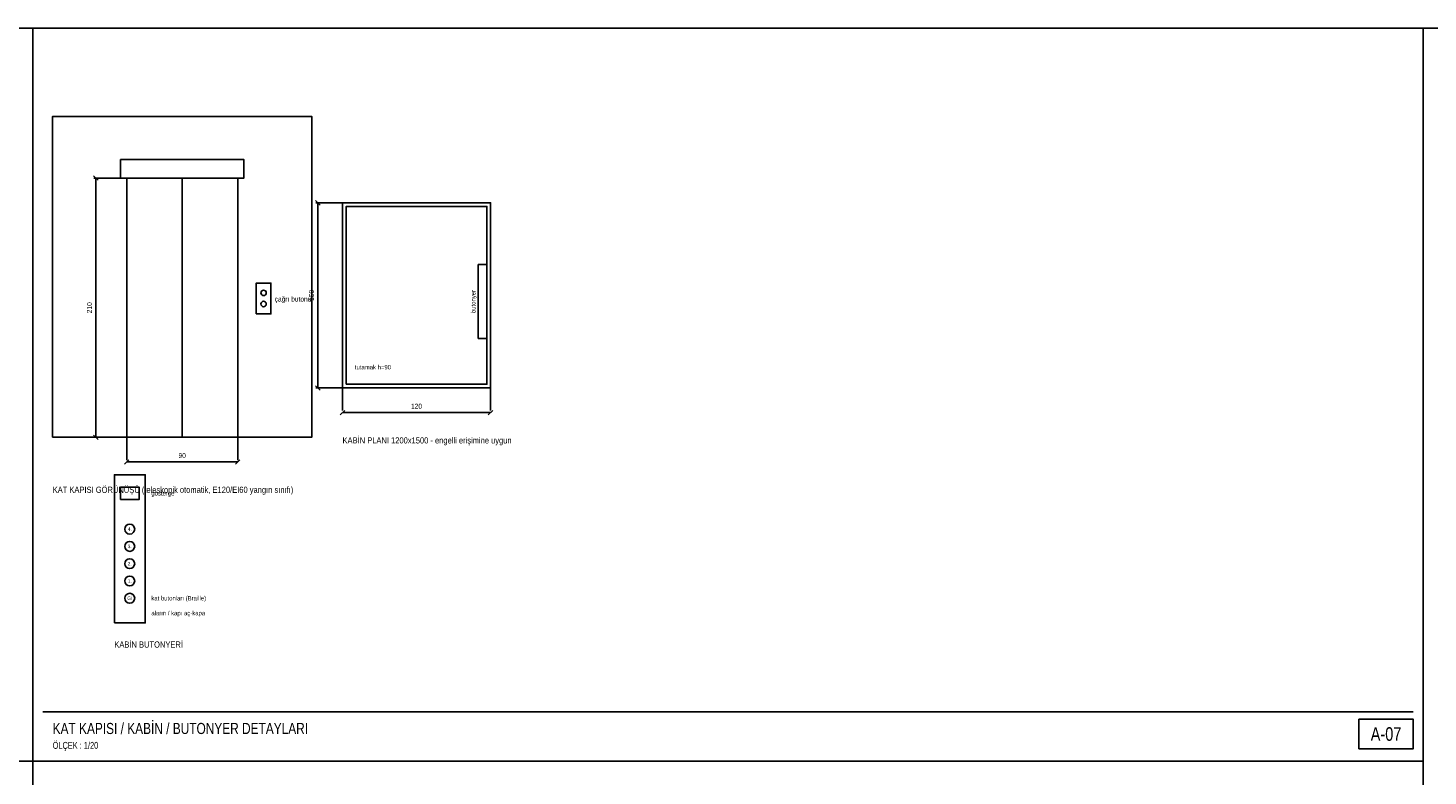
# Model space of a CAD drawing. Header units: centimetres. Extents: x 0 to 13360, y -30 to 2970.
# Tile 13 of 27: x 6010 to 8847, y 1455 to 2970. Entities that reach past the tile are written whole.
import ezdxf
from ezdxf.enums import TextEntityAlignment as Align

# ---------------------------------------------------------------- set-up
doc = ezdxf.new("R2010")
doc.units = ezdxf.units.CM
for name, color, linetype in [('ASN-ANTET', 4, 'Continuous'), ('ASN-BASLIK', 5, 'Continuous'), ('ASN-CERCEVE', 7, 'Continuous'), ('ASN-DUVAR', 7, 'Continuous'), ('ASN-KABIN', 5, 'Continuous'), ('ASN-KAPI', 3, 'Continuous'), ('ASN-OLCU', 3, 'Continuous'), ('ASN-YAZI', 4, 'Continuous')]:
    doc.layers.add(name, color=color, linetype=linetype)

msp = doc.modelspace()

# ---------------------------------------------------------------- linework, layer by layer
at = {"layer": 'ASN-ANTET'}
msp.add_line((6039.9, 1585), (8817.4, 1585), dxfattribs=at)
msp.add_lwpolyline([(8707.4, 1510), (8817.4, 1510), (8817.4, 1570), (8707.4, 1570)], close=True, dxfattribs=at)
at = {"layer": 'ASN-CERCEVE'}
for p, q in [((6019.9, 0), (6019.9, 2970)), ((8837.4, 0), (8837.4, 2970)), ((4268.2, 1485), (6019.9, 1485)), ((6019.9, 1485), (8837.4, 1485))]:
    msp.add_line(p, q, dxfattribs=at)
for points in [[(0, 0), (13359.9, 0), (13359.9, 2970), (0, 2970)], [(100, 0), (13334.9, 0), (13334.9, 2970), (100, 2970)]]:
    msp.add_lwpolyline(points, close=True, dxfattribs=at)
at = {"layer": 'ASN-DUVAR'}
msp.add_lwpolyline([(6059.9, 2141), (6584.9, 2141), (6584.9, 2791), (6059.9, 2791)], close=True, dxfattribs=at)
at = {"layer": 'ASN-KABIN'}
msp.add_line((6654.9, 2466), (6654.9, 2466), dxfattribs=at)
for points in [[(6647.4, 2241), (6947.4, 2241), (6947.4, 2616), (6647.4, 2616)], [(6654.9, 2248.5), (6939.9, 2248.5), (6939.9, 2608.5), (6654.9, 2608.5)], [(6922.4, 2341), (6939.9, 2341), (6939.9, 2491), (6922.4, 2491)], [(6184.9, 1765), (6247.4, 1765), (6247.4, 2065), (6184.9, 2065)], [(6197.4, 2015), (6234.9, 2015), (6234.9, 2040), (6197.4, 2040)]]:
    msp.add_lwpolyline(points, close=True, dxfattribs=at)
for centre in [(6216.2, 1955), (6216.2, 1920), (6216.2, 1885), (6216.2, 1850), (6216.2, 1815)]:
    msp.add_circle(centre, 10, dxfattribs=at)
at = {"layer": 'ASN-KAPI'}
for p, q in [((6322.4, 2141), (6322.4, 2666)), ((6684.9, 2616), (6909.9, 2616))]:
    msp.add_line(p, q, dxfattribs=at)
for points in [[(6197.4, 2666), (6447.4, 2666), (6447.4, 2703.5), (6197.4, 2703.5)], [(6209.9, 2141), (6434.9, 2141), (6434.9, 2666), (6209.9, 2666)], [(6472.4, 2391), (6502.4, 2391), (6502.4, 2453.5), (6472.4, 2453.5)]]:
    msp.add_lwpolyline(points, close=True, dxfattribs=at)
for centre in [(6487.4, 2433.5), (6487.4, 2411)]:
    msp.add_circle(centre, 5.5, dxfattribs=at)
at = {"layer": 'ASN-OLCU'}
for p, q in [((6151.9, 2661.5), (6142.9, 2670.5)), ((6209.9, 2666), (6143.4, 2666)), ((6147.4, 2141), (6147.4, 2666)), ((6601.9, 2611.5), (6592.9, 2620.5)), ((6647.4, 2616), (6593.4, 2616)), ((6597.4, 2241), (6597.4, 2616)), ((6601.9, 2236.5), (6592.9, 2245.5)), ((6647.4, 2241), (6593.4, 2241)), ((6647.4, 2241), (6647.4, 2195)), ((6947.4, 2241), (6947.4, 2195)), ((6642.9, 2186.5), (6651.9, 2195.5)), ((6647.4, 2191), (6947.4, 2191)), ((6942.9, 2186.5), (6951.9, 2195.5)), ((6151.9, 2136.5), (6142.9, 2145.5)), ((6209.9, 2141), (6143.4, 2141)), ((6209.9, 2141), (6209.9, 2095)), ((6434.9, 2141), (6434.9, 2095)), ((6205.4, 2086.5), (6214.4, 2095.5)), ((6209.9, 2091), (6434.9, 2091)), ((6430.4, 2086.5), (6439.4, 2095.5))]:
    msp.add_line(p, q, dxfattribs=at)

# ---------------------------------------------------------------- texts
at = {"layer": 'ASN-ANTET', "width": 0.8}
msp.add_text('A-07', height=27.5, dxfattribs=at).set_placement((8762.4, 1540), align=Align.MIDDLE_CENTER)
msp.add_text('ÖLÇEK : 1/20', height=14, dxfattribs=at).set_placement((6059.9, 1510))
at = {"layer": 'ASN-BASLIK', "width": 0.8}
for s, height, p in [('KABİN PLANI 1200x1500 - engelli erişimine uygun', 12.5, (6647.4, 2128.5)), ('KAT KAPISI GÖRÜNÜŞÜ (teleskopik otomatik, E120/EI60 yangın sınıfı)', 12.5, (6059.9, 2028.5)), ('KABİN BUTONYERİ', 12.5, (6184.9, 1715)), ('KAT KAPISI / KABİN / BUTONYER DETAYLARI', 22.5, (6059.9, 1540))]:
    msp.add_text(s, height=height, dxfattribs=at).set_placement(p)
at = {"layer": 'ASN-OLCU', "width": 0.8}
for s, p in [('210', (6142.4, 2403.5)), ('150', (6592.4, 2428.5))]:
    msp.add_text(s, height=10, rotation=90, dxfattribs=at).set_placement(p, align=Align.BOTTOM_CENTER)
for s, p in [('120', (6797.4, 2196)), ('90', (6322.4, 2096))]:
    msp.add_text(s, height=10, dxfattribs=at).set_placement(p, align=Align.BOTTOM_CENTER)
at = {"layer": 'ASN-YAZI', "width": 0.8}
for s, height, p in [('çağrı butonu', 10, (6509.9, 2421)), ('gösterge', 9, (6259.9, 2027.5)), ('kat butonları (Braille)', 9, (6259.9, 1815)), ('alarm / kapı aç-kapa', 9, (6259.9, 1785))]:
    msp.add_text(s, height=height, dxfattribs=at).set_placement(p, align=Align.MIDDLE_LEFT)
msp.add_text('butonyer', height=9, rotation=90, dxfattribs=at).set_placement((6912.4, 2416), align=Align.MIDDLE_CENTER)
msp.add_text('tutamak h=90', height=9, dxfattribs=at).set_placement((6672.4, 2278.5))
for s, p in [('4.', (6216.2, 1955)), ('3.', (6216.2, 1920)), ('2.', (6216.2, 1885)), ('1.', (6216.2, 1850)), ('Gİ', (6216.2, 1815))]:
    msp.add_text(s, height=7, dxfattribs=at).set_placement(p, align=Align.MIDDLE_CENTER)

doc.saveas('drawing.dxf')
